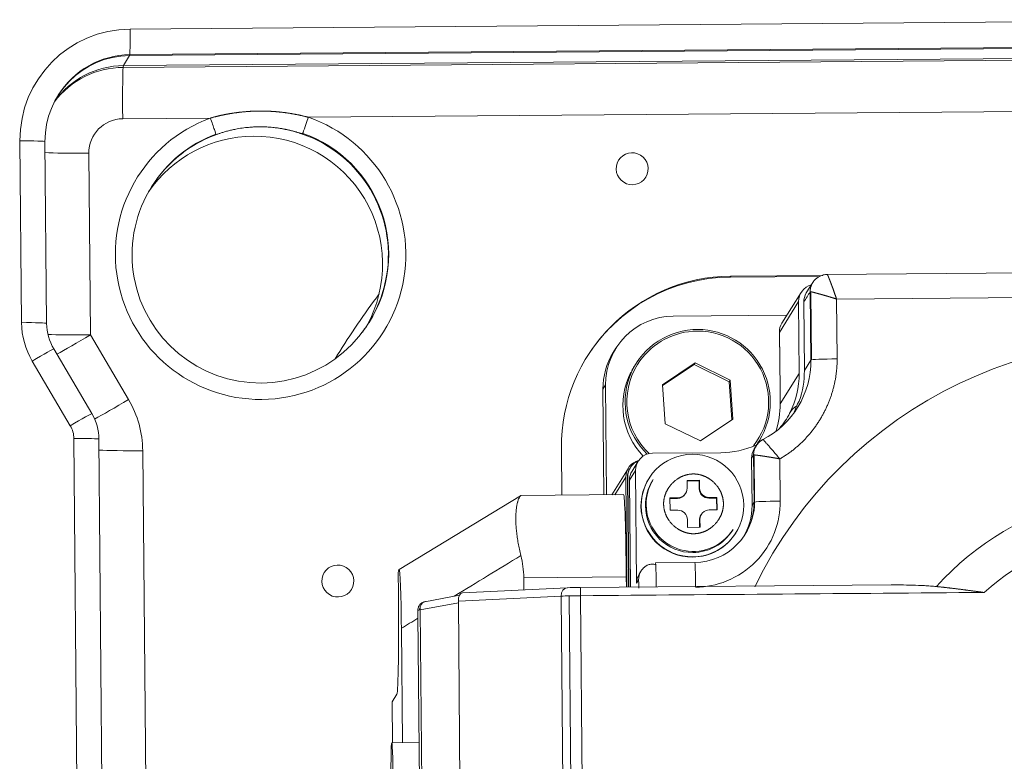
# Model space of a CAD drawing. Header units: millimetres. Extents: x -46 to 5160, y -5105 to -1541.
# Tile 82 of 104: x 4724.11 to 4733.32, y -4973.33 to -4966.39. Entities that reach past the tile are written whole.
import ezdxf

# ---------------------------------------------------------------- set-up
doc = ezdxf.new("R2010")
doc.units = ezdxf.units.MM
doc.header["$LTSCALE"] = 0.3175
doc.layers.add('1轮廓实线层', color=7, linetype='Continuous', lineweight=18)

# ---------------------------------------------------------------- blocks, each defined once
blk = doc.blocks.new('MR10C-1488')
at = {"layer": '1轮廓实线层'}
for p, q in [((7764.667, -4865.5255), (7775.5437, -4865.438)), ((7775.5403, -4865.6867), (7764.6636, -4865.7742)), ((7775.5415, -4865.6779), (7764.6648, -4865.7653)), ((7764.6027, -4865.8857), (7775.4793, -4865.7982)), ((7764.6636, -4865.7742), (7764.6052, -4865.868)), ((7764.6052, -4865.868), (7775.4818, -4865.7805)), ((7765.4185, -4866.3588), (7764.5983, -4866.3654)), ((7775.475, -4866.2779), (7766.3374, -4866.3514)), ((7763.6517, -4868.2744), (7763.6366, -4866.5731)), ((7763.871, -4866.5801), (7763.871, -4866.5799)), ((7763.8862, -4868.2812), (7763.871, -4866.5799)), ((7764.2813, -4866.6878), (7764.2964, -4868.3891)), ((7771.1527, -4867.8317), (7770.2901, -4867.8386)), ((7776.1062, -4867.7836), (7771.1873, -4867.8232)), ((7770.2901, -4867.8386), (7770.2846, -4867.8475)), ((7770.2846, -4867.8475), (7771.1252, -4867.8408)), ((7771.0592, -4867.898), (7770.9979, -4867.9964)), ((7770.949, -4867.9914), (7770.7696, -4868.2792)), ((7771.0348, -4867.9845), (7771.0404, -4868.624)), ((7771.0404, -4867.9847), (7771.0461, -4868.6222)), ((7776.0155, -4868.0155), (7771.2809, -4868.0536)), ((7770.7455, -4868.3651), (7770.9248, -4868.0773)), ((7770.9308, -4868.7488), (7770.9248, -4868.0773)), ((7770.9794, -4868.7219), (7770.9737, -4868.0824)), ((7771.2809, -4868.0536), (7771.2859, -4868.6132)), ((7770.8161, -4868.2046), (7769.7524, -4868.2132)), ((7763.8861, -4868.2814), (7763.8862, -4868.2812)), ((7764.2964, -4868.3891), (7764.6531, -4868.9944)), ((7770.7467, -4868.5024), (7770.7455, -4868.3651)), ((7764.3093, -4869.1258), (7763.9526, -4868.5205)), ((7769.2149, -4868.5142), (7769.1909, -4868.5528)), ((7770.7467, -4868.5024), (7770.7485, -4868.4994)), ((7770.7533, -4869.0336), (7770.7485, -4868.4994)), ((7764.1081, -4869.2387), (7763.7514, -4868.6334)), ((7766.6071, -4868.5804), (7766.5859, -4868.6144)), ((7769.404, -4868.6577), (7769.3829, -4868.6915)), ((7769.9563, -4868.6515), (7769.6524, -4868.8556)), ((7769.947, -4868.6663), (7769.6529, -4868.8638)), ((7769.947, -4868.6663), (7769.9563, -4868.6515)), ((7770.2761, -4868.8275), (7769.947, -4868.6663)), ((7770.2853, -4868.8126), (7769.9563, -4868.6515)), ((7770.9794, -4868.7219), (7771.0404, -4868.624)), ((7770.9308, -4868.7488), (7770.7533, -4869.0336)), ((7770.2761, -4868.8275), (7770.2853, -4868.8126)), ((7770.3007, -4869.1845), (7770.2761, -4868.8275)), ((7770.3105, -4869.1779), (7770.2853, -4868.8126)), ((7769.0942, -4868.8964), (7769.1182, -4868.8579)), ((7769.0942, -4868.8964), (7769.103, -4869.8858)), ((7769.1182, -4868.8579), (7769.1274, -4869.8855)), ((7769.6524, -4868.8556), (7769.6775, -4869.2209)), ((7770.9306, -4869.0101), (7770.9158, -4869.0338)), ((7764.3092, -4869.1261), (7764.3093, -4869.1258)), ((7770.8417, -4869.1227), (7770.8436, -4869.1197)), ((7770.8499, -4869.1085), (7770.848, -4869.1115)), ((7769.6775, -4869.2209), (7770.0066, -4869.3821)), ((7770.0066, -4869.3821), (7770.3105, -4869.1779)), ((7764.2055, -4876.5708), (7764.1413, -4869.3584)), ((7764.3757, -4869.3654), (7764.3757, -4869.3652)), ((7764.44, -4876.5776), (7764.3757, -4869.3652)), ((7770.5371, -4869.4108), (7770.5581, -4869.377)), ((7764.786, -4869.4731), (7764.8502, -4876.6855)), ((7768.7049, -4869.4504), (7768.7088, -4869.8889)), ((7770.1976, -4869.4918), (7769.5578, -4869.4969)), ((7770.529, -4869.4264), (7770.5102, -4869.4566)), ((7769.4235, -4869.5722), (7769.3661, -4869.6641)), ((7770.4899, -4869.9851), (7770.486, -4869.5425)), ((7770.5045, -4869.5128), (7770.5084, -4869.9554)), ((7770.5101, -4869.5123), (7770.514, -4869.9537)), ((7770.7504, -4869.5498), (7770.7539, -4869.9446)), ((7769.332, -4869.6354), (7769.1764, -4869.8851)), ((7769.342, -4869.75), (7769.3993, -4869.6581)), ((7769.3499, -4869.6323), (7769.348, -4869.6352)), ((7769.3993, -4869.6581), (7769.4087, -4870.7133)), ((7769.2059, -4869.8849), (7769.3078, -4869.7213)), ((7769.317, -4870.7497), (7769.3078, -4869.7213)), ((7769.3238, -4869.7212), (7769.3257, -4869.7182)), ((7769.3238, -4869.7212), (7769.333, -4870.7496)), ((7769.3349, -4870.7495), (7769.3257, -4869.7182)), ((7769.3509, -4870.7494), (7769.342, -4869.75)), ((7769.5246, -4869.7327), (7769.5228, -4869.7357)), ((7769.5648, -4869.7438), (7769.5586, -4869.7539)), ((7769.8813, -4869.7512), (7769.9986, -4869.7503)), ((7769.882, -4869.8245), (7769.8813, -4869.7512)), ((7769.9949, -4869.7562), (7769.8814, -4869.7571)), ((7769.9949, -4869.7562), (7769.9986, -4869.7503)), ((7769.9956, -4869.8295), (7769.9949, -4869.7562)), ((7769.9986, -4869.7503), (7769.9993, -4869.8236)), ((7769.9993, -4869.8236), (7769.9956, -4869.8295)), ((7768.3222, -4869.8943), (7767.1852, -4870.5863)), ((7768.3268, -4869.892), (7768.3265, -4869.892)), ((7769.2875, -4869.8842), (7768.3268, -4869.892)), ((7769.7215, -4869.9137), (7769.7948, -4869.9131)), ((7769.7225, -4870.031), (7769.7215, -4869.9137)), ((7769.7911, -4869.9191), (7769.7216, -4869.9196)), ((7769.7948, -4869.9131), (7769.7911, -4869.9191)), ((7769.865, -4869.8777), (7769.8687, -4869.8718)), ((7770.0163, -4869.8854), (7770.02, -4869.8795)), ((7770.0844, -4869.9167), (7770.0881, -4869.9108)), ((7770.1577, -4869.9161), (7770.0844, -4869.9167)), ((7770.0881, -4869.9108), (7770.1614, -4869.9102)), ((7770.1577, -4869.9161), (7770.1614, -4869.9102)), ((7770.1587, -4870.0275), (7770.1577, -4869.9161)), ((7770.1614, -4869.9102), (7770.1624, -4870.0274)), ((7770.5084, -4869.9554), (7770.4899, -4869.9851)), ((7769.7959, -4870.0304), (7769.7225, -4870.031)), ((7770.1624, -4870.0274), (7770.0891, -4870.028)), ((7769.8853, -4870.1909), (7769.8846, -4870.1176)), ((7769.9982, -4870.1226), (7770.0019, -4870.1167)), ((7769.9988, -4870.19), (7769.9982, -4870.1226)), ((7770.0019, -4870.1167), (7770.0026, -4870.19)), ((7770.0152, -4870.0694), (7770.0115, -4870.0754)), ((7770.0026, -4870.19), (7769.8853, -4870.1909)), ((7770.3054, -4870.2193), (7770.3117, -4870.2093)), ((7770.3117, -4870.2093), (7770.3117, -4870.2092)), ((7770.3375, -4870.2435), (7770.3393, -4870.2405)), ((7767.1844, -4870.5871), (7767.1796, -4870.5948)), ((7769.4513, -4870.5977), (7769.4329, -4870.6274)), ((7769.9538, -4870.5193), (7769.5859, -4870.5223)), ((7767.1786, -4870.6621), (7767.1794, -4870.7573)), ((7768.3527, -4870.6623), (7769.3124, -4870.6545)), ((7768.3537, -4870.7759), (7768.3527, -4870.6623)), ((7769.3133, -4870.7497), (7769.3124, -4870.6545)), ((7769.4087, -4870.7133), (7769.4272, -4870.6836)), ((7768.7577, -4870.7562), (7767.7781, -4870.8038)), ((7768.7609, -4870.7562), (7768.7577, -4870.7562)), ((7771.7922, -4870.7298), (7768.8818, -4870.7532)), ((7768.8818, -4870.7532), (7768.8818, -4870.7532)), ((7767.7521, -4870.8252), (7767.4265, -4870.8865)), ((7768.703, -4870.8346), (7767.7406, -4870.8814)), ((7768.7343, -4874.3521), (7768.703, -4870.8346)), ((7768.8078, -4874.3495), (7768.7764, -4870.832)), ((7768.9157, -4874.3477), (7768.8843, -4870.8302)), ((7767.3613, -4870.9628), (7767.3617, -4871.0108)), ((7767.7407, -4870.8963), (7767.3827, -4870.9636)), ((7767.3827, -4870.9636), (7767.4129, -4874.3524)), ((7767.4041, -4870.8981), (7767.404, -4870.898)), ((7767.7406, -4870.8814), (7767.7719, -4874.3989)), ((7767.3617, -4871.0108), (7767.3915, -4874.3564)), ((7767.2072, -4871.1358), (7767.2167, -4872.207)), ((7767.1658, -4871.7522), (7767.1214, -4871.8234)), ((7767.1248, -4872.2077), (7767.1214, -4871.8234)), ((7767.1214, -4871.8235), (7767.1248, -4872.2077)), ((7767.3724, -4872.2057), (7767.1171, -4872.2077))]:
    blk.add_line(p, q, dxfattribs=at)
for centre, major_axis, ratio, start_param, end_param in [((7764.6763, -4866.5647), (0.8826, -0.5501), 0.999045, 2.136603, 3.707399), ((7764.6615, -4865.5344), (-0.0019, 0.24), 0.023425, 3.178497, 4.749293), ((7764.6707, -4866.5736), (-0.6789, 0.4231), 0.999045, 5.278196, 6.848992), ((7764.6763, -4866.5647), (-0.6789, 0.4231), 0.999045, 5.283572, 6.289721), ((7764.6012, -4866.6852), (0.6789, -0.4231), 0.999045, 2.125858, 3.059295), ((7764.6123, -4866.6674), (0.6789, -0.4231), 0.999045, 2.136603, 3.072429), ((7764.6094, -4866.3476), (0.0039, -0.48), 0.023425, 3.178497, 4.749293), ((7765.8893, -4867.6342), (1.1542, -0.7193), 0.999045, 2.481304, 8.075087), ((7765.4148, -4866.3647), (-0.0553, 0.1502), 0.034511, 3.168412, 4.739209), ((7766.3337, -4866.3574), (-0.0528, -0.151), 0.009583, 0.042647, 1.613443), ((7764.6012, -4866.6852), (-0.2716, 0.1693), 0.999045, 5.278196, 6.848992), ((7765.8856, -4867.6401), (-1.0184, 0.6347), 0.999045, 5.622897, 11.21668), ((7765.8313, -4867.7273), (1.0184, -0.6347), 0.999045, 2.136603, 3.098814), ((7765.8893, -4867.6342), (-1.0184, 0.6347), 0.999045, 5.626516, 6.286384), ((7765.8313, -4867.7273), (1.0184, -0.6347), 0.999045, 0.056673, 2.136603), ((7765.8893, -4867.6342), (-1.0184, 0.6347), 0.999045, 3.139003, 4.934436), ((7763.631, -4866.582), (-0.24, -0.0021), 0.036886, 3.141631, 4.688946), ((7764.2924, -4866.67), (-0.48, -0.0043), 0.036886, 0.503019, 1.547353), ((7770.3044, -4869.4375), (1.3579, -0.8463), 0.999045, 2.136603, 3.707399), ((7770.2988, -4869.4464), (-1.3579, 0.8463), 0.999045, 5.278196, 6.283162), ((7771.0848, -4868.076), (-0.1358, 0.0846), 0.999045, 5.521914, 6.848992), ((7773.8717, -4873.108), (-7.2646, 4.5276), 0.999045, 6.201824, 6.283113), ((7771.1337, -4868.0811), (-0.1358, 0.0846), 0.999045, 6.283161, 6.848992), ((7774.2164, -4872.555), (3.4965, -2.1792), 0.999045, 4.170363, 9.527621), ((7763.6462, -4868.2833), (-0.24, -0.0021), 0.036886, 3.141631, 4.688946), ((7764.3715, -4868.2686), (0.611, -0.3808), 0.999045, 3.707399, 4.230998), ((7764.366, -4868.2775), (-0.4074, 0.2539), 0.999045, 0.565807, 1.089405), ((7769.7581, -4868.8527), (0.5431, -0.3385), 0.999045, 2.136603, 3.707399), ((7770.9054, -4868.3638), (0.1358, -0.0846), 0.999045, 3.141568, 3.707399), ((7764.3075, -4868.3713), (-0.48, -0.0043), 0.036886, 0.549088, 1.547353), ((7764.3075, -4868.3713), (-0.4135, -0.2437), 0.020232, 0.652036, 1.532049), ((7773.8736, -4873.105), (7.1967, -4.4853), 0.999045, 3.096948, 3.10561), ((7769.9811, -4869.0174), (0.5771, -0.3597), 0.999045, 2.19637, 4.500237), ((7769.9814, -4869.0168), (-0.5635, 0.3512), 0.999045, 5.337963, 6.283185), ((7769.9811, -4869.0174), (0.5771, -0.3597), 0.999045, 6.283185, 8.479556), ((7769.9814, -4869.0168), (-0.5635, 0.3512), 0.999045, 3.031641, 5.337963), ((7763.7458, -4868.6423), (-0.2068, -0.1218), 0.020232, 3.141541, 4.673642), ((7769.734, -4868.8913), (-0.5431, 0.3385), 0.999045, 6.283162, 6.848992), ((7769.9814, -4869.0168), (-0.5635, 0.3512), 0.999045, 6.283185, 7.657047), ((7770.2087, -4868.6307), (0.7061, -0.4401), 0.999045, 5.746768, 6.848992), ((7771.2804, -4868.6221), (-0.24, -0.0021), 0.036886, 4.688946, 6.259742), ((7769.96, -4869.0512), (0.5771, -0.3597), 0.999045, 3.222447, 4.467205), ((7769.96, -4869.0512), (0.5771, -0.3597), 0.999045, 3.128689, 3.202026), ((7770.131, -4868.7553), (-0.6789, 0.4231), 0.999045, 3.221881, 3.707399), ((7770.1477, -4868.7286), (-0.7061, 0.4401), 0.999045, 3.353931, 3.707399), ((7764.6642, -4868.9766), (-0.4135, -0.2437), 0.020232, 0.639543, 1.532049), ((7763.8263, -4869.4808), (0.8147, -0.5078), 0.999045, 0.565807, 1.089405), ((7769.9536, -4869.0401), (-0.6789, 0.4231), 0.999045, 3.377974, 3.707399), ((7764.1025, -4869.2476), (-0.2068, -0.1218), 0.020232, 3.141541, 4.673642), ((7763.8958, -4869.3692), (0.4074, -0.2539), 0.999045, 0.565807, 1.089405), ((7770.1329, -4868.7523), (0.6789, -0.4231), 0.999045, 6.144807, 6.363474), ((7770.9838, -4869.1961), (-0.1358, 0.0846), 0.999045, 6.283182, 6.363474), ((7770.9857, -4869.1932), (0.1358, -0.0846), 0.999045, 2.630193, 3.221881), ((7770.1329, -4868.7523), (-0.7061, 0.4401), 0.999045, 3.227911, 3.32935), ((7763.9014, -4869.3603), (-0.2037, 0.1269), 0.999045, 3.707399, 4.230998), ((7764.1357, -4869.3673), (-0.24, -0.0021), 0.036886, 3.141631, 4.688946), ((7769.9811, -4869.0174), (0.5771, -0.3597), 0.999045, 6.195323, 6.283185), ((7764.7971, -4869.4553), (-0.48, -0.0043), 0.036886, 0.503019, 1.547353), ((7769.5592, -4869.6568), (-0.1358, 0.0846), 0.999045, 5.278196, 6.848992), ((7770.646, -4869.5412), (0.1358, -0.0846), 0.999045, 3.141598, 3.707399), ((7769.4678, -4869.72), (-0.1358, 0.0846), 0.999045, 5.519908, 6.848992), ((7769.4856, -4869.7169), (0.1358, -0.0846), 0.999045, 2.511535, 3.707399), ((7769.932, -4869.9866), (0.4074, -0.2539), 0.999045, 2.136603, 3.707399), ((7769.932, -4869.9866), (0.4074, -0.2539), 0.999045, 0.565807, 2.136603), ((7769.4838, -4869.7199), (-0.1358, 0.0846), 0.999045, 6.283161, 6.848992), ((7769.5019, -4869.7487), (-0.1358, 0.0846), 0.999045, 6.283161, 6.848992), ((7774.2213, -4872.5471), (2.2888, -1.4265), 0.999045, 4.447884, 9.2501), ((7769.9301, -4869.9896), (0.4074, -0.2539), 0.999045, 3.14157, 3.707399), ((7769.932, -4869.9866), (0.3734, -0.2327), 0.999045, 3.141588, 3.707399), ((7769.9383, -4869.9765), (0.3734, -0.2327), 0.999045, 3.14152, 3.707399), ((7769.794, -4869.8252), (-0.0747, 0.0465), 0.999045, 2.136603, 3.707399), ((7770.0836, -4869.8288), (-0.0747, 0.0465), 0.999045, 0.565807, 2.136603), ((7770.0873, -4869.8229), (-0.0747, 0.0465), 0.999045, 0.565807, 2.136603), ((7769.2939, -4870.6842), (0.0064, -0.8), 0.023425, 1.607701, 3.141576), ((7769.7903, -4869.8311), (-0.0747, 0.0465), 0.999045, 2.136603, 3.141572), ((7769.9486, -4869.9599), (-0.4753, 0.2962), 0.999045, 2.136603, 3.707399), ((7769.9542, -4869.951), (0.4753, -0.2962), 0.999045, 6.27376, 6.836218), ((7770.7484, -4869.9535), (-0.24, -0.0021), 0.036886, 4.688946, 6.259742), ((7769.9301, -4869.9896), (0.4074, -0.2539), 0.999045, 3.707399, 5.278196), ((7769.932, -4869.9866), (0.4074, -0.2539), 0.999045, 3.707399, 5.278196), ((7769.932, -4869.9866), (0.3734, -0.2327), 0.999045, 3.707399, 5.278196), ((7769.9383, -4869.9765), (0.3734, -0.2327), 0.999045, 3.707399, 6.283185), ((7769.7966, -4870.1183), (-0.0747, 0.0465), 0.999045, 3.707399, 5.278196), ((7769.932, -4869.9866), (0.4074, -0.2539), 0.999045, 5.278196, 6.848992), ((7770.0899, -4870.116), (-0.0747, 0.0465), 0.999045, 5.278196, 6.848992), ((7769.9301, -4869.9896), (-0.4753, 0.2962), 0.999045, 3.141569, 3.707399), ((7770.0862, -4870.1219), (-0.0747, 0.0465), 0.999045, 6.28316, 6.848992), ((7769.932, -4869.9866), (0.3734, -0.2327), 0.999045, 5.278196, 6.283163), ((7769.9301, -4869.9896), (0.4074, -0.2539), 0.999045, 5.278196, 6.283162), ((7767.6344, -4870.6976), (0.1223, 0.7927), 0.892904, 4.89344, 5.157464), ((7767.1811, -4870.6858), (-0.0014, 0.091), 0.024855, 0.038508, 1.307039), ((7767.1822, -4871.5246), (0.0034, 0.9385), 0.027618, 5.13969, 6.327834), ((7769.5871, -4870.6824), (0.1358, -0.0846), 0.999045, 3.141568, 3.707399), ((7769.5871, -4870.6824), (0.1358, -0.0846), 0.999045, 3.036793, 3.141568), ((7769.5878, -4870.7623), (-0.0019, 0.24), 0.023425, 5.911782, 6.283134), ((7769.5878, -4870.7623), (-0.0019, 0.24), 0.023425, 4.774157, 5.911782), ((7769.9557, -4870.7593), (0.0019, -0.24), 0.023425, 1.632564, 3.141684), ((7769.5686, -4870.712), (0.1358, -0.0846), 0.999045, 3.141568, 3.707399), ((7767.1572, -4870.7929), (-0.0077, 0.96), 0.023425, 3.178497, 4.749293), ((7768.7616, -4870.8361), (0.0039, -0.0799), 0.731947, 3.141601, 4.658227), ((7768.8825, -4870.8332), (-0.0006, 0.08), 0.023425, 4.749293, 6.283297), ((7767.781, -4870.8838), (-0.0026, 0.08), 0.505056, 6.23736, 7.808156), ((7768.8788, -4870.8391), (0.24, 0.0021), 0.036886, 1.547353, 2.392703), ((7767.4413, -4870.9651), (-0.0761, 0.0626), 0.41431, 0.877641, 1.07014), ((7767.4413, -4870.9651), (-0.0148, 0.0786), 0.725191, 0.000014, 1.416456)]:
    blk.add_ellipse(centre, major_axis=major_axis, ratio=ratio, start_param=start_param, end_param=end_param, dxfattribs=at)
for centre, major_axis, ratio in [((7769.3672, -4866.8335), (-0.127, 0.0791), 0.999045), ((7766.6123, -4870.6931), (-0.127, 0.0791), 0.999045), ((7767.1211, -4872.7037), (-0.004, 0.496), 0.023425)]:
    blk.add_ellipse(centre, major_axis=major_axis, ratio=ratio, dxfattribs=at)
for points, degree, knots in [([(7765.4185, -4866.3588), (7765.4214, -4866.358), (7765.4271, -4866.3564), (7765.4357, -4866.3541), (7765.4442, -4866.3519), (7765.4528, -4866.3496), (7765.4614, -4866.3474), (7765.4699, -4866.3453), (7765.4785, -4866.3432), (7765.4871, -4866.3411), (7765.4956, -4866.3391), (7765.5042, -4866.3371), (7765.5128, -4866.3352), (7765.5214, -4866.3333), (7765.5299, -4866.3315), (7765.5385, -4866.3297), (7765.5471, -4866.3279), (7765.5557, -4866.3262), (7765.5642, -4866.3246), (7765.5728, -4866.3229), (7765.5814, -4866.3214), (7765.59, -4866.3198), (7765.5985, -4866.3183), (7765.6071, -4866.3169), (7765.6157, -4866.3155), (7765.6243, -4866.3141), (7765.6329, -4866.3128), (7765.6414, -4866.3115), (7765.65, -4866.3103), (7765.6586, -4866.3091), (7765.6672, -4866.3079), (7765.6758, -4866.3068), (7765.6843, -4866.3058), (7765.6929, -4866.3047), (7765.7015, -4866.3038), (7765.7101, -4866.3028), (7765.7187, -4866.302), (7765.7273, -4866.3011), (7765.7358, -4866.3003), (7765.7444, -4866.2995), (7765.753, -4866.2988), (7765.7616, -4866.2982), (7765.7702, -4866.2975), (7765.7788, -4866.2969), (7765.7873, -4866.2964), (7765.7959, -4866.2959), (7765.8045, -4866.2954), (7765.8131, -4866.295), (7765.8217, -4866.2947), (7765.8303, -4866.2943), (7765.8389, -4866.294), (7765.8474, -4866.2938), (7765.856, -4866.2936), (7765.8646, -4866.2935), (7765.8732, -4866.2933), (7765.8818, -4866.2933), (7765.8904, -4866.2932), (7765.899, -4866.2933), (7765.9076, -4866.2933), (7765.9161, -4866.2934), (7765.9247, -4866.2936), (7765.9333, -4866.2938), (7765.9419, -4866.294), (7765.9505, -4866.2943), (7765.9591, -4866.2946), (7765.9677, -4866.295), (7765.9763, -4866.2954), (7765.9849, -4866.2958), (7765.9934, -4866.2963), (7766.002, -4866.2968), (7766.0106, -4866.2974), (7766.0192, -4866.298), (7766.0278, -4866.2987), (7766.0364, -4866.2994), (7766.045, -4866.3001), (7766.0536, -4866.3009), (7766.0622, -4866.3018), (7766.0708, -4866.3027), (7766.0794, -4866.3036), (7766.088, -4866.3045), (7766.0966, -4866.3056), (7766.1052, -4866.3066), (7766.1138, -4866.3077), (7766.1223, -4866.3088), (7766.1309, -4866.31), (7766.1395, -4866.3113), (7766.1481, -4866.3125), (7766.1567, -4866.3138), (7766.1653, -4866.3152), (7766.1739, -4866.3166), (7766.1825, -4866.318), (7766.1911, -4866.3195), (7766.1997, -4866.3211), (7766.2083, -4866.3226), (7766.2169, -4866.3242), (7766.2255, -4866.3259), (7766.2341, -4866.3276), (7766.2427, -4866.3294), (7766.2513, -4866.3311), (7766.2599, -4866.333), (7766.2685, -4866.3349), (7766.2771, -4866.3368), (7766.2857, -4866.3387), (7766.2943, -4866.3407), (7766.303, -4866.3428), (7766.3116, -4866.3449), (7766.3202, -4866.347), (7766.3288, -4866.3492), (7766.3345, -4866.3507), (7766.3374, -4866.3514)], 3, [0, 0, 0, 0, 0.009558, 0.019105, 0.02864, 0.038163, 0.047675, 0.057176, 0.066666, 0.076146, 0.085615, 0.095074, 0.104524, 0.113963, 0.123393, 0.132814, 0.142225, 0.151628, 0.161022, 0.170408, 0.179786, 0.189155, 0.198517, 0.207872, 0.217219, 0.226559, 0.235892, 0.245219, 0.254539, 0.263853, 0.273161, 0.282464, 0.291761, 0.301053, 0.31034, 0.319622, 0.328899, 0.338172, 0.347441, 0.356707, 0.365968, 0.375227, 0.384482, 0.393734, 0.402984, 0.412231, 0.421475, 0.430718, 0.439959, 0.449199, 0.458437, 0.467675, 0.476911, 0.486147, 0.495382, 0.504618, 0.513853, 0.523089, 0.532325, 0.541563, 0.550801, 0.560041, 0.569282, 0.578525, 0.587769, 0.597016, 0.606266, 0.615518, 0.624773, 0.634032, 0.643293, 0.652559, 0.661828, 0.671101, 0.680378, 0.68966, 0.698947, 0.708239, 0.717536, 0.726839, 0.736147, 0.745461, 0.754781, 0.764108, 0.773441, 0.782781, 0.792128, 0.801483, 0.810845, 0.820214, 0.829592, 0.838978, 0.848372, 0.857775, 0.867186, 0.876607, 0.886037, 0.895476, 0.904926, 0.914385, 0.923854, 0.933334, 0.942824, 0.952325, 0.961837, 0.97136, 0.980895, 0.990442, 1, 1, 1, 1]), ([(7766.281, -4866.5083), (7766.2788, -4866.5075), (7766.2745, -4866.506), (7766.2677, -4866.5037), (7766.2607, -4866.5014), (7766.2534, -4866.499), (7766.2458, -4866.4965), (7766.2378, -4866.4941), (7766.2296, -4866.4916), (7766.221, -4866.489), (7766.2121, -4866.4865), (7766.2029, -4866.4839), (7766.1934, -4866.4813), (7766.1836, -4866.4787), (7766.1734, -4866.4762), (7766.163, -4866.4736), (7766.1522, -4866.4711), (7766.141, -4866.4686), (7766.1296, -4866.4661), (7766.1178, -4866.4637), (7766.1058, -4866.4614), (7766.0933, -4866.4591), (7766.074, -4866.4558), (7766.0485, -4866.4519), (7766.0176, -4866.4481), (7765.9887, -4866.4452), (7765.9619, -4866.4432), (7765.9372, -4866.4418), (7765.9145, -4866.4411), (7765.8939, -4866.4408), (7765.8679, -4866.4408), (7765.833, -4866.4416), (7765.7857, -4866.4445), (7765.7301, -4866.4503), (7765.6831, -4866.4576), (7765.6477, -4866.4644), (7765.6267, -4866.4689), (7765.6067, -4866.4735), (7765.5877, -4866.4782), (7765.5697, -4866.4829), (7765.5527, -4866.4877), (7765.5366, -4866.4925), (7765.5215, -4866.4972), (7765.5074, -4866.5018), (7765.4941, -4866.5062), (7765.4819, -4866.5105), (7765.474, -4866.5134), (7765.4702, -4866.5148)], 3, [0, 0, 0, 0, 0.008202, 0.016776, 0.025722, 0.035038, 0.044727, 0.054787, 0.065219, 0.076022, 0.087197, 0.098743, 0.110661, 0.122951, 0.135612, 0.148645, 0.162049, 0.175825, 0.189973, 0.204493, 0.219384, 0.234647, 0.250281, 0.290504, 0.328165, 0.363267, 0.395808, 0.425788, 0.453209, 0.478069, 0.50037, 0.547464, 0.604781, 0.672321, 0.750083, 0.777129, 0.803044, 0.827828, 0.851481, 0.874004, 0.895395, 0.915656, 0.934786, 0.952786, 0.969654, 0.985392, 1, 1, 1, 1]), ([(7771.1933, -4867.8233), (7771.1838, -4867.8234), (7771.1642, -4867.8252), (7771.1341, -4867.834), (7771.1052, -4867.8492), (7771.0795, -4867.8705), (7771.0594, -4867.8958), (7771.05, -4867.9143), (7771.0464, -4867.9232)], 3, [0, 0, 0, 0, 0.169378, 0.338806, 0.508234, 0.677661, 0.847089, 1, 1, 1, 1]), ([(7771.1933, -4867.8233), (7771.1933, -4867.8232), (7771.1934, -4867.8232), (7771.1934, -4867.8231), (7771.1936, -4867.8231), (7771.1937, -4867.8231), (7771.1938, -4867.8232), (7771.194, -4867.8233), (7771.1941, -4867.8234), (7771.1943, -4867.8236), (7771.1945, -4867.8239), (7771.1947, -4867.8241), (7771.1949, -4867.8244), (7771.1952, -4867.8248), (7771.1954, -4867.8252), (7771.1957, -4867.8256), (7771.196, -4867.8261), (7771.1963, -4867.8266), (7771.1966, -4867.8272), (7771.1969, -4867.8278), (7771.1972, -4867.8284), (7771.1976, -4867.8291), (7771.1979, -4867.8298), (7771.1983, -4867.8306), (7771.1987, -4867.8314), (7771.1991, -4867.8323), (7771.1995, -4867.8332), (7771.2, -4867.8341), (7771.2004, -4867.8351), (7771.2009, -4867.8361), (7771.2014, -4867.8372), (7771.2018, -4867.8383), (7771.2024, -4867.8395), (7771.2029, -4867.8407), (7771.2034, -4867.8419), (7771.204, -4867.8432), (7771.2045, -4867.8446), (7771.2051, -4867.8459), (7771.2057, -4867.8474), (7771.2063, -4867.8488), (7771.2069, -4867.8503), (7771.2075, -4867.8519), (7771.2082, -4867.8535), (7771.2088, -4867.8551), (7771.2095, -4867.8568), (7771.2102, -4867.8585), (7771.2109, -4867.8603), (7771.2116, -4867.8621), (7771.2123, -4867.8639), (7771.2131, -4867.8658), (7771.2138, -4867.8678), (7771.2146, -4867.8697), (7771.2154, -4867.8718), (7771.2162, -4867.8738), (7771.217, -4867.8759), (7771.2178, -4867.8781), (7771.2187, -4867.8802), (7771.2195, -4867.8825), (7771.2204, -4867.8847), (7771.2212, -4867.887), (7771.2221, -4867.8893), (7771.223, -4867.8916), (7771.2239, -4867.894), (7771.2249, -4867.8965), (7771.2258, -4867.899), (7771.2269, -4867.9017), (7771.2279, -4867.9044), (7771.229, -4867.9073), (7771.2301, -4867.9102), (7771.2313, -4867.9133), (7771.2324, -4867.9164), (7771.2337, -4867.9196), (7771.2349, -4867.923), (7771.2362, -4867.9264), (7771.2375, -4867.93), (7771.2389, -4867.9336), (7771.2403, -4867.9374), (7771.2417, -4867.9413), (7771.2431, -4867.9452), (7771.2446, -4867.9493), (7771.2461, -4867.9535), (7771.2477, -4867.9578), (7771.2492, -4867.9623), (7771.2509, -4867.9668), (7771.2525, -4867.9714), (7771.2542, -4867.9762), (7771.2559, -4867.981), (7771.2576, -4867.986), (7771.2594, -4867.9911), (7771.2612, -4867.9962), (7771.263, -4868.0015), (7771.2649, -4868.0069), (7771.2668, -4868.0124), (7771.2687, -4868.018), (7771.2707, -4868.0237), (7771.2727, -4868.0295), (7771.2747, -4868.0354), (7771.2768, -4868.0414), (7771.2788, -4868.0474), (7771.2802, -4868.0515), (7771.2809, -4868.0536)], 3, [0, 0, 0, 0, 0.007947, 0.01591, 0.023888, 0.031883, 0.039894, 0.047921, 0.055966, 0.064026, 0.072104, 0.080199, 0.088311, 0.096441, 0.104588, 0.112752, 0.120935, 0.129135, 0.137354, 0.145591, 0.153846, 0.16212, 0.170413, 0.178724, 0.187055, 0.195405, 0.203773, 0.212162, 0.22057, 0.228997, 0.237445, 0.245912, 0.254399, 0.262907, 0.271435, 0.279984, 0.288553, 0.297143, 0.305754, 0.314385, 0.323038, 0.331713, 0.340408, 0.349125, 0.357864, 0.366625, 0.375407, 0.384212, 0.393038, 0.401887, 0.410758, 0.419652, 0.428568, 0.437507, 0.446469, 0.455453, 0.464461, 0.473492, 0.482546, 0.491623, 0.500252, 0.509088, 0.518132, 0.527385, 0.536847, 0.546517, 0.556396, 0.566483, 0.57678, 0.587286, 0.598001, 0.608925, 0.620059, 0.631402, 0.642954, 0.654716, 0.666688, 0.678869, 0.69126, 0.703861, 0.716672, 0.729693, 0.742923, 0.756364, 0.770014, 0.783875, 0.797946, 0.812226, 0.826717, 0.841419, 0.85633, 0.871452, 0.886784, 0.902327, 0.918079, 0.934043, 0.950216, 0.9666, 0.983195, 1, 1, 1, 1]), ([(7771.0464, -4867.9232), (7771.046, -4867.9241), (7771.0417, -4867.935), (7771.0361, -4867.9559), (7771.0347, -4867.9752), (7771.0348, -4867.9845)], 3, [0, 0, 0, 0, 0.047032, 0.529483, 1, 1, 1, 1]), ([(7771.2809, -4868.0536), (7771.2799, -4868.0532), (7771.2778, -4868.0525), (7771.2746, -4868.0515), (7771.2715, -4868.0504), (7771.2684, -4868.0494), (7771.2652, -4868.0484), (7771.2621, -4868.0474), (7771.259, -4868.0464), (7771.2559, -4868.0454), (7771.2528, -4868.0444), (7771.2498, -4868.0434), (7771.2467, -4868.0424), (7771.2436, -4868.0415), (7771.2406, -4868.0405), (7771.2376, -4868.0396), (7771.2346, -4868.0386), (7771.2316, -4868.0377), (7771.2286, -4868.0368), (7771.2256, -4868.0359), (7771.2227, -4868.035), (7771.2198, -4868.0341), (7771.2168, -4868.0332), (7771.2139, -4868.0323), (7771.2111, -4868.0315), (7771.2082, -4868.0306), (7771.2054, -4868.0297), (7771.2025, -4868.0289), (7771.1997, -4868.0281), (7771.1969, -4868.0273), (7771.1942, -4868.0264), (7771.1914, -4868.0256), (7771.1887, -4868.0248), (7771.186, -4868.024), (7771.1833, -4868.0233), (7771.1806, -4868.0225), (7771.1779, -4868.0217), (7771.1753, -4868.021), (7771.1727, -4868.0202), (7771.1701, -4868.0195), (7771.1675, -4868.0187), (7771.165, -4868.018), (7771.1625, -4868.0173), (7771.16, -4868.0166), (7771.1575, -4868.0159), (7771.1551, -4868.0152), (7771.1526, -4868.0145), (7771.1502, -4868.0138), (7771.1478, -4868.0132), (7771.1455, -4868.0125), (7771.1432, -4868.0118), (7771.1408, -4868.0112), (7771.1386, -4868.0106), (7771.1363, -4868.0099), (7771.1341, -4868.0093), (7771.1319, -4868.0087), (7771.1297, -4868.0081), (7771.1275, -4868.0075), (7771.1254, -4868.0069), (7771.1233, -4868.0063), (7771.1212, -4868.0058), (7771.1191, -4868.0052), (7771.1171, -4868.0046), (7771.1151, -4868.0041), (7771.1131, -4868.0035), (7771.1111, -4868.003), (7771.1092, -4868.0025), (7771.1073, -4868.002), (7771.1054, -4868.0015), (7771.1036, -4868.001), (7771.1017, -4868.0005), (7771.0999, -4868), (7771.0982, -4867.9995), (7771.0964, -4867.999), (7771.0947, -4867.9986), (7771.093, -4867.9981), (7771.0913, -4867.9976), (7771.0897, -4867.9972), (7771.0881, -4867.9968), (7771.0865, -4867.9963), (7771.0849, -4867.9959), (7771.0834, -4867.9955), (7771.0818, -4867.9951), (7771.0803, -4867.9947), (7771.0789, -4867.9943), (7771.0774, -4867.9939), (7771.076, -4867.9936), (7771.0747, -4867.9932), (7771.0733, -4867.9928), (7771.072, -4867.9925), (7771.0706, -4867.9921), (7771.0694, -4867.9918), (7771.0681, -4867.9915), (7771.0669, -4867.9912), (7771.0657, -4867.9908), (7771.0645, -4867.9905), (7771.0633, -4867.9902), (7771.0622, -4867.9899), (7771.0611, -4867.9897), (7771.06, -4867.9894), (7771.059, -4867.9891), (7771.0579, -4867.9888), (7771.0569, -4867.9886), (7771.0559, -4867.9883), (7771.055, -4867.9881), (7771.054, -4867.9879), (7771.0531, -4867.9876), (7771.0522, -4867.9874), (7771.0514, -4867.9872), (7771.0505, -4867.987), (7771.0497, -4867.9868), (7771.0489, -4867.9866), (7771.0482, -4867.9864), (7771.0474, -4867.9862), (7771.0467, -4867.9861), (7771.046, -4867.9859), (7771.0453, -4867.9858), (7771.0447, -4867.9856), (7771.044, -4867.9855), (7771.0434, -4867.9853), (7771.0429, -4867.9852), (7771.0423, -4867.9851), (7771.0417, -4867.985), (7771.0412, -4867.9849), (7771.0407, -4867.9848), (7771.0402, -4867.9847), (7771.0398, -4867.9846), (7771.0394, -4867.9845), (7771.0389, -4867.9844), (7771.0385, -4867.9844), (7771.0382, -4867.9843), (7771.0378, -4867.9843), (7771.0375, -4867.9842), (7771.0372, -4867.9842), (7771.0369, -4867.9842), (7771.0366, -4867.9842), (7771.0363, -4867.9841), (7771.0361, -4867.9841), (7771.0359, -4867.9841), (7771.0357, -4867.9841), (7771.0355, -4867.9842), (7771.0353, -4867.9842), (7771.0352, -4867.9842), (7771.0351, -4867.9842), (7771.035, -4867.9843), (7771.0349, -4867.9843), (7771.0348, -4867.9844), (7771.0348, -4867.9844), (7771.0348, -4867.9845)], 3, [0, 0, 0, 0, 0.008607, 0.017189, 0.025746, 0.034277, 0.042783, 0.051264, 0.05972, 0.06815, 0.076555, 0.084935, 0.093289, 0.101619, 0.109923, 0.118202, 0.126456, 0.134685, 0.142889, 0.151068, 0.159222, 0.167351, 0.175454, 0.183533, 0.191587, 0.199615, 0.207619, 0.215598, 0.223552, 0.231481, 0.239385, 0.247265, 0.255119, 0.262949, 0.270754, 0.278534, 0.28629, 0.29402, 0.301727, 0.309408, 0.317065, 0.324697, 0.332304, 0.339887, 0.347445, 0.354979, 0.362488, 0.369973, 0.377433, 0.384869, 0.39228, 0.399667, 0.40703, 0.414368, 0.421682, 0.428972, 0.436237, 0.443478, 0.450695, 0.457887, 0.465056, 0.4722, 0.47932, 0.486416, 0.493488, 0.500536, 0.50756, 0.51456, 0.521536, 0.528488, 0.535416, 0.54232, 0.549201, 0.556058, 0.56289, 0.569699, 0.576485, 0.583247, 0.589985, 0.596699, 0.60339, 0.610057, 0.616701, 0.623321, 0.629918, 0.636491, 0.643041, 0.649568, 0.656071, 0.662551, 0.669008, 0.675441, 0.681851, 0.688239, 0.694603, 0.700944, 0.707262, 0.713557, 0.719829, 0.726078, 0.732304, 0.738508, 0.744689, 0.750847, 0.756982, 0.763094, 0.769184, 0.775252, 0.781297, 0.787319, 0.793319, 0.799296, 0.805252, 0.811185, 0.817095, 0.822984, 0.82885, 0.834694, 0.840516, 0.846316, 0.852094, 0.85785, 0.863585, 0.869297, 0.874988, 0.880657, 0.886304, 0.89193, 0.897534, 0.903117, 0.908679, 0.914218, 0.919737, 0.925235, 0.930711, 0.936166, 0.9416, 0.947013, 0.952405, 0.957776, 0.963126, 0.968455, 0.973764, 0.979052, 0.98432, 0.989567, 0.994794, 1, 1, 1, 1]), ([(7771.2859, -4868.6132), (7771.2872, -4868.7538), (7771.2499, -4868.8927), (7771.2134, -4869.0288), (7771.0721, -4869.2761), (7770.9732, -4869.3768), (7770.8724, -4869.4794), (7770.7504, -4869.5498)], 2, [0, 0, 0, 0.25, 0.25, 0.5, 0.75, 0.75, 1, 1, 1]), ([(7770.5909, -4869.3694), (7770.5785, -4869.3759), (7770.5544, -4869.3925), (7770.5254, -4869.428), (7770.5078, -4869.4701), (7770.5044, -4869.499), (7770.5045, -4869.5128)], 3, [0, 0, 0, 0, 0.250771, 0.501583, 0.752395, 1, 1, 1, 1]), ([(7770.7504, -4869.5498), (7770.7309, -4869.5274), (7770.7114, -4869.5048), (7770.6841, -4869.4728), (7770.6664, -4869.4521), (7770.6424, -4869.4241), (7770.6218, -4869.4002), (7770.6109, -4869.3881), (7770.5973, -4869.3733), (7770.5917, -4869.3682), (7770.5909, -4869.3694)], 3, [0, 0, 0, 0, 0.25, 0.25, 0.375, 0.5, 0.625, 0.75, 0.75, 1, 1, 1, 1]), ([(7770.7504, -4869.5498), (7770.7493, -4869.5496), (7770.7472, -4869.5492), (7770.7439, -4869.5486), (7770.7407, -4869.548), (7770.7375, -4869.5474), (7770.7343, -4869.5468), (7770.7311, -4869.5462), (7770.7279, -4869.5456), (7770.7247, -4869.545), (7770.7216, -4869.5444), (7770.7184, -4869.5439), (7770.7153, -4869.5433), (7770.7122, -4869.5427), (7770.7091, -4869.5422), (7770.706, -4869.5416), (7770.7029, -4869.5411), (7770.6998, -4869.5406), (7770.6968, -4869.54), (7770.6938, -4869.5395), (7770.6908, -4869.539), (7770.6878, -4869.5385), (7770.6848, -4869.538), (7770.6819, -4869.5375), (7770.6789, -4869.537), (7770.676, -4869.5365), (7770.6731, -4869.536), (7770.6702, -4869.5355), (7770.6674, -4869.5351), (7770.6645, -4869.5346), (7770.6617, -4869.5341), (7770.6589, -4869.5337), (7770.6562, -4869.5332), (7770.6534, -4869.5328), (7770.6507, -4869.5323), (7770.648, -4869.5319), (7770.6453, -4869.5315), (7770.6427, -4869.531), (7770.64, -4869.5306), (7770.6374, -4869.5302), (7770.6348, -4869.5298), (7770.6323, -4869.5294), (7770.6297, -4869.529), (7770.6272, -4869.5286), (7770.6247, -4869.5282), (7770.6223, -4869.5278), (7770.6198, -4869.5274), (7770.6174, -4869.5271), (7770.615, -4869.5267), (7770.6127, -4869.5263), (7770.6103, -4869.526), (7770.608, -4869.5256), (7770.6057, -4869.5253), (7770.6035, -4869.5249), (7770.6012, -4869.5246), (7770.599, -4869.5243), (7770.5968, -4869.5239), (7770.5947, -4869.5236), (7770.5926, -4869.5233), (7770.5905, -4869.523), (7770.5884, -4869.5227), (7770.5863, -4869.5224), (7770.5843, -4869.5221), (7770.5823, -4869.5218), (7770.5804, -4869.5215), (7770.5784, -4869.5212), (7770.5765, -4869.5209), (7770.5746, -4869.5206), (7770.5728, -4869.5204), (7770.5709, -4869.5201), (7770.5691, -4869.5199), (7770.5674, -4869.5196), (7770.5656, -4869.5193), (7770.5639, -4869.5191), (7770.5622, -4869.5189), (7770.5605, -4869.5186), (7770.5589, -4869.5184), (7770.5573, -4869.5182), (7770.5557, -4869.5179), (7770.5541, -4869.5177), (7770.5526, -4869.5175), (7770.5511, -4869.5173), (7770.5496, -4869.5171), (7770.5481, -4869.5169), (7770.5467, -4869.5167), (7770.5453, -4869.5165), (7770.5439, -4869.5163), (7770.5426, -4869.5161), (7770.5413, -4869.5159), (7770.54, -4869.5158), (7770.5387, -4869.5156), (7770.5375, -4869.5154), (7770.5363, -4869.5153), (7770.5351, -4869.5151), (7770.5339, -4869.5149), (7770.5328, -4869.5148), (7770.5316, -4869.5147), (7770.5305, -4869.5145), (7770.5295, -4869.5144), (7770.5284, -4869.5142), (7770.5274, -4869.5141), (7770.5264, -4869.514), (7770.5255, -4869.5139), (7770.5245, -4869.5138), (7770.5236, -4869.5137), (7770.5227, -4869.5135), (7770.5218, -4869.5134), (7770.521, -4869.5133), (7770.5202, -4869.5133), (7770.5194, -4869.5132), (7770.5186, -4869.5131), (7770.5178, -4869.513), (7770.5171, -4869.5129), (7770.5164, -4869.5128), (7770.5157, -4869.5128), (7770.5151, -4869.5127), (7770.5144, -4869.5127), (7770.5138, -4869.5126), (7770.5132, -4869.5125), (7770.5126, -4869.5125), (7770.5121, -4869.5125), (7770.5115, -4869.5124), (7770.511, -4869.5124), (7770.5105, -4869.5123), (7770.5101, -4869.5123), (7770.5096, -4869.5123), (7770.5092, -4869.5123), (7770.5088, -4869.5123), (7770.5084, -4869.5123), (7770.508, -4869.5122), (7770.5077, -4869.5122), (7770.5073, -4869.5122), (7770.507, -4869.5122), (7770.5067, -4869.5123), (7770.5065, -4869.5123), (7770.5062, -4869.5123), (7770.506, -4869.5123), (7770.5058, -4869.5123), (7770.5055, -4869.5124), (7770.5054, -4869.5124), (7770.5052, -4869.5124), (7770.505, -4869.5125), (7770.5049, -4869.5125), (7770.5048, -4869.5126), (7770.5047, -4869.5126), (7770.5046, -4869.5127), (7770.5045, -4869.5127), (7770.5045, -4869.5128), (7770.5045, -4869.5128)], 3, [0, 0, 0, 0, 0.008681, 0.017337, 0.025967, 0.034571, 0.04315, 0.051703, 0.06023, 0.068732, 0.077208, 0.085659, 0.094084, 0.102483, 0.110857, 0.119205, 0.127528, 0.135825, 0.144097, 0.152343, 0.160563, 0.168758, 0.176928, 0.185071, 0.19319, 0.201283, 0.20935, 0.217392, 0.225408, 0.233399, 0.241364, 0.249304, 0.257219, 0.265108, 0.272971, 0.280809, 0.288622, 0.296409, 0.304171, 0.311907, 0.319618, 0.327304, 0.334964, 0.342598, 0.350208, 0.357792, 0.36535, 0.372884, 0.380391, 0.387874, 0.395331, 0.402763, 0.41017, 0.417551, 0.424907, 0.432238, 0.439543, 0.446823, 0.454078, 0.461308, 0.468512, 0.475691, 0.482845, 0.489974, 0.497077, 0.504156, 0.511209, 0.518237, 0.525239, 0.532217, 0.539169, 0.546097, 0.552999, 0.559876, 0.566728, 0.573555, 0.580356, 0.587133, 0.593885, 0.600611, 0.607313, 0.613989, 0.620641, 0.627267, 0.633869, 0.640445, 0.646997, 0.653523, 0.660025, 0.666501, 0.672953, 0.67938, 0.685782, 0.692159, 0.698511, 0.704838, 0.711141, 0.717418, 0.723671, 0.729899, 0.736102, 0.742281, 0.748435, 0.754564, 0.760668, 0.766747, 0.772802, 0.778832, 0.784838, 0.790818, 0.796775, 0.802706, 0.808613, 0.814495, 0.820353, 0.826186, 0.831995, 0.837779, 0.843539, 0.849274, 0.854985, 0.860671, 0.866333, 0.87197, 0.877583, 0.883172, 0.888736, 0.894276, 0.899792, 0.905283, 0.910751, 0.916193, 0.921612, 0.927007, 0.932377, 0.937723, 0.943045, 0.948343, 0.953616, 0.958866, 0.964092, 0.969293, 0.974471, 0.979625, 0.984754, 0.98986, 0.994942, 1, 1, 1, 1]), ([(7769.9395, -4869.6908), (7769.885, -4869.6912), (7769.8334, -4869.7144), (7769.7839, -4869.7367), (7769.7056, -4869.8161), (7769.684, -4869.8662), (7769.6616, -4869.9182), (7769.662, -4869.9728)], 2, [0, 0, 0, 0.25, 0.25, 0.5, 0.75, 0.75, 1, 1, 1]), ([(7770.2219, -4869.9683), (7770.2214, -4869.9139), (7770.1981, -4869.8623), (7770.1758, -4869.8128), (7770.0962, -4869.7344), (7770.0461, -4869.7128), (7769.9941, -4869.6904), (7769.9395, -4869.6908)], 2, [0, 0, 0, 0.25, 0.25, 0.5, 0.75, 0.75, 1, 1, 1]), ([(7768.3265, -4869.892), (7768.3252, -4869.8922), (7768.3236, -4869.8933), (7768.3198, -4869.897), (7768.3176, -4869.8997), (7768.3131, -4869.9067), (7768.3107, -4869.911), (7768.3059, -4869.9211), (7768.3035, -4869.927), (7768.2999, -4869.9371), (7768.2988, -4869.9407), (7768.2965, -4869.9482), (7768.2954, -4869.9521), (7768.2922, -4869.9645), (7768.2902, -4869.9735), (7768.2865, -4869.9929), (7768.2849, -4870.0033), (7768.2821, -4870.0255), (7768.281, -4870.0374), (7768.2797, -4870.0563), (7768.2793, -4870.0628), (7768.2789, -4870.0729), (7768.2787, -4870.0763), (7768.2785, -4870.0831), (7768.2781, -4870.1004), (7768.2781, -4870.1185), (7768.2789, -4870.1486), (7768.2796, -4870.1642), (7768.2817, -4870.1965), (7768.2832, -4870.2132), (7768.2859, -4870.239), (7768.2869, -4870.2477), (7768.2891, -4870.2655), (7768.2903, -4870.2745), (7768.2943, -4870.3018), (7768.3003, -4870.3388), (7768.3079, -4870.3768), (7768.3163, -4870.4154), (7768.3209, -4870.435), (7768.326, -4870.4549)], 3, [0, 0, 0, 0, 0.0625, 0.0625, 0.125, 0.125, 0.1875, 0.1875, 0.25, 0.25, 0.28125, 0.28125, 0.3125, 0.3125, 0.375, 0.375, 0.4375, 0.4375, 0.5, 0.5, 0.53125, 0.53125, 0.546875, 0.546875, 0.5625, 0.625, 0.625, 0.6875, 0.6875, 0.75, 0.75, 0.78125, 0.78125, 0.8125, 0.8125, 0.875, 0.9375, 0.9375, 1, 1, 1, 1]), ([(7770.7539, -4869.9446), (7770.7548, -4870.0462), (7770.7392, -4870.1386), (7770.6615, -4870.34), (7770.602, -4870.4331), (7770.4474, -4870.5903), (7770.3512, -4870.653), (7770.1591, -4870.7309), (7770.0592, -4870.7497), (7769.9613, -4870.7504)], 3, [0, 0, 0, 0, 0.25, 0.25, 0.5, 0.5, 0.75, 0.75, 1, 1, 1, 1]), ([(7769.662, -4869.9728), (7769.6625, -4870.0272), (7769.6858, -4870.0788), (7769.7081, -4870.1284), (7769.7877, -4870.2067), (7769.8378, -4870.2284), (7769.8898, -4870.2508), (7769.9444, -4870.2504)], 2, [0, 0, 0, 0.25, 0.25, 0.5, 0.75, 0.75, 1, 1, 1]), ([(7769.9444, -4870.2504), (7769.9989, -4870.25), (7770.0505, -4870.2267), (7770.1001, -4870.2044), (7770.1783, -4870.125), (7770.1999, -4870.075), (7770.2224, -4870.023), (7770.2219, -4869.9683)], 2, [0, 0, 0, 0.25, 0.25, 0.5, 0.75, 0.75, 1, 1, 1]), ([(7772.6945, -4874.3172), (7773.0353, -4874.6109), (7773.4538, -4874.8004), (7774.3444, -4874.9252), (7774.7988, -4874.8578), (7775.6145, -4874.4804), (7775.9597, -4874.1776), (7776.4403, -4873.4183), (7776.5661, -4872.9767), (7776.5581, -4872.0779), (7776.4244, -4871.6384), (7775.9304, -4870.8869), (7775.5799, -4870.5898), (7774.7575, -4870.2254), (7774.302, -4870.1655), (7773.4137, -4870.3045), (7772.9989, -4870.5006), (7772.6631, -4870.7998)], 3, [0, 0, 0, 0, 0.125, 0.125, 0.25, 0.25, 0.375, 0.375, 0.5, 0.5, 0.625, 0.625, 0.75, 0.75, 0.875, 0.875, 1, 1, 1, 1]), ([(7769.5881, -4870.5387), (7769.5756, -4870.5358), (7769.5514, -4870.5335), (7769.5164, -4870.5404), (7769.4851, -4870.5576), (7769.4678, -4870.5751), (7769.46, -4870.5852)], 3, [0, 0, 0, 0, 0.256259, 0.509817, 0.758308, 1, 1, 1, 1]), ([(7771.7922, -4870.7298), (7771.8214, -4870.7295), (7771.8506, -4870.7295), (7771.917, -4870.73), (7771.9543, -4870.7307), (7772.0289, -4870.7329), (7772.0662, -4870.7344), (7772.122, -4870.7376), (7772.1406, -4870.7388), (7772.1778, -4870.7416), (7772.1964, -4870.7431), (7772.215, -4870.7449)], 3, [0, 0, 0, 0, 0.206677, 0.206677, 0.471118, 0.471118, 0.735559, 0.735559, 0.867779, 0.867779, 1, 1, 1, 1]), ([(7772.6631, -4870.7998), (7772.6589, -4870.7993), (7772.6505, -4870.7981), (7772.6379, -4870.7965), (7772.6253, -4870.7948), (7772.6129, -4870.7932), (7772.6005, -4870.7915), (7772.5882, -4870.7899), (7772.576, -4870.7883), (7772.5638, -4870.7867), (7772.5517, -4870.7851), (7772.5397, -4870.7835), (7772.5278, -4870.7819), (7772.5159, -4870.7803), (7772.5042, -4870.7788), (7772.4925, -4870.7773), (7772.4808, -4870.7758), (7772.4693, -4870.7743), (7772.4578, -4870.7728), (7772.4464, -4870.7714), (7772.4351, -4870.7699), (7772.4239, -4870.7685), (7772.4127, -4870.7671), (7772.4016, -4870.7657), (7772.3906, -4870.7644), (7772.3796, -4870.763), (7772.3688, -4870.7617), (7772.358, -4870.7604), (7772.3473, -4870.7592), (7772.3367, -4870.7579), (7772.3261, -4870.7567), (7772.3156, -4870.7555), (7772.3052, -4870.7543), (7772.2949, -4870.7532), (7772.2846, -4870.7521), (7772.2744, -4870.751), (7772.2643, -4870.7499), (7772.2543, -4870.7488), (7772.2444, -4870.7478), (7772.2345, -4870.7468), (7772.2247, -4870.7459), (7772.2182, -4870.7452), (7772.215, -4870.7449)], 3, [0, 0, 0, 0, 0.0283, 0.056431, 0.084392, 0.112185, 0.139807, 0.167261, 0.194545, 0.22166, 0.248606, 0.275383, 0.30199, 0.328428, 0.354696, 0.380796, 0.406726, 0.432487, 0.458079, 0.483501, 0.508754, 0.533839, 0.558753, 0.583499, 0.608076, 0.632483, 0.656721, 0.68079, 0.70469, 0.728421, 0.751982, 0.775375, 0.798598, 0.821652, 0.844538, 0.867254, 0.889801, 0.912179, 0.934388, 0.956427, 0.978298, 1, 1, 1, 1]), ([(7767.4336, -4870.8855), (7767.4335, -4870.8855), (7767.4319, -4870.8857), (7767.426, -4870.8864), (7767.4112, -4870.89), (7767.3903, -4870.9013), (7767.3705, -4870.9239), (7767.3616, -4870.949), (7767.3611, -4870.9652), (7767.3615, -4870.9711)], 3, [0, 0, 0, 0, 0.002157, 0.039842, 0.143501, 0.372318, 0.60387, 0.858854, 1, 1, 1, 1]), ([(7767.3613, -4870.9658), (7767.3612, -4870.966), (7767.3619, -4870.9663), (7767.3652, -4870.9667), (7767.3678, -4870.967), (7767.3711, -4870.9671)], 3, [0, 0, 0, 0, 0.5, 0.5, 1, 1, 1, 1]), ([(7767.3827, -4870.9636), (7767.3761, -4870.9639), (7767.3708, -4870.9643), (7767.3635, -4870.965), (7767.3615, -4870.9654), (7767.3613, -4870.9658)], 3, [0, 0, 0, 0, 0.5, 0.5, 1, 1, 1, 1])]:
    blk.add_open_spline(points, degree=degree, knots=knots, dxfattribs=at)
for points, degree in [([(7770.9737, -4868.0824), (7770.9941, -4868.0497), (7771.0144, -4868.0171), (7771.0348, -4867.9845)], 3), ([(7770.9158, -4869.0338), (7770.9135, -4869.0402), (7770.9111, -4869.0466), (7770.9086, -4869.053)], 3), ([(7770.592, -4869.3688), (7770.5528, -4869.389), (7770.529, -4869.4263)], 2), ([(7770.5296, -4869.4197), (7770.4253, -4869.4662), (7770.3123, -4869.4908), (7770.1976, -4869.4918)], 3), ([(7770.486, -4869.5425), (7770.4922, -4869.5326), (7770.4983, -4869.5227), (7770.5045, -4869.5128)], 3), ([(7767.702, -4870.8347), (7767.91, -4870.7081), (7768.118, -4870.5815), (7768.326, -4870.4549)], 3), ([(7769.4297, -4870.7606), (7769.4294, -4870.7182), (7769.4282, -4870.6821), (7769.4272, -4870.6836)], 3), ([(7768.7609, -4870.7562), (7768.7918, -4870.7547), (7768.8358, -4870.7536), (7768.8818, -4870.7532)], 3), ([(7768.8843, -4870.8302), (7770.1439, -4870.8201), (7771.4035, -4870.8099), (7772.6631, -4870.7998)], 3), ([(7767.2072, -4871.1358), (7767.2588, -4871.1044), (7767.3104, -4871.073), (7767.362, -4871.0416)], 3)]:
    blk.add_open_spline(points, degree=degree, dxfattribs=at)

msp = doc.modelspace()

# ---------------------------------------------------------------- block references
msp.add_blockref('MR10C-1488', (-3039.52709, -100.95006))

doc.saveas('drawing.dxf')
